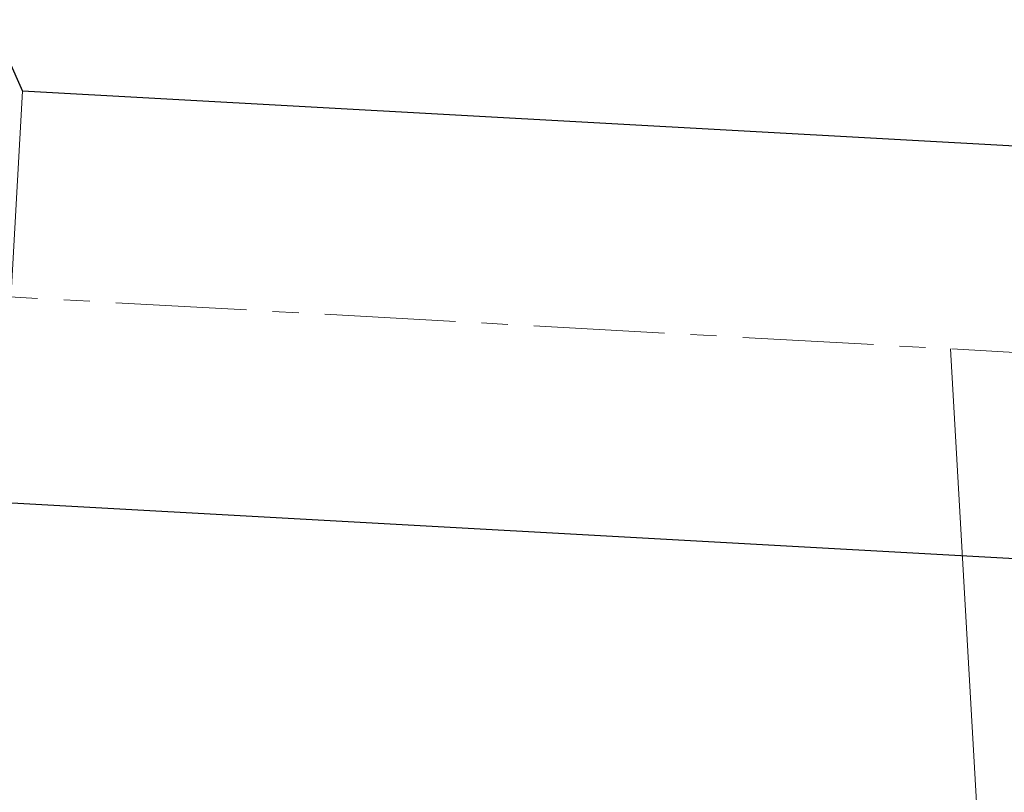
# Model space of a CAD drawing. Header units: millimetres. Extents: x -8866 to 77461, y -114325 to -28406.
# Tile 9 of 37: x 12854 to 12902, y -37552 to -37514. Entities that reach past the tile are written whole.
import ezdxf

# ---------------------------------------------------------------- set-up
doc = ezdxf.new("R2010")
doc.units = ezdxf.units.MM
doc.linetypes.add('CENTERX2', pattern=[20.32, 12.7, -2.54, 2.54, -2.54])
doc.linetypes.add('DASHDOT', pattern=[25.4, 12.7, -6.35, 0, -6.35])
for name, color, linetype, lineweight in [('0O', 7, 'Continuous', 18), ('5', 3, 'Continuous', 13), ('6', 2, 'Continuous', 25)]:
    doc.layers.add(name, color=color, linetype=linetype, lineweight=lineweight)

# ---------------------------------------------------------------- blocks, each defined once
blk = doc.blocks.new('r3')
at = {"color": 8, "linetype": 'Continuous', "lineweight": 18}
for p, q in [((10184.984, -37845.639), (10184.984, -37832.008)), ((10185.685, -37845.639), (10185.685, -37832.305)), ((10178.064, -37845.639), (10178.064, -37833.095)), ((10184.389, -37845.639), (10184.389, -37833.095)), ((10109.064, -37854.647), (10109.064, -37834.631)), ((10177.287, -37845.639), (10177.287, -37834.631)), ((10177.287, -37845.639), (10177.287, -37854.647)), ((10178.064, -37845.639), (10178.064, -37856.184)), ((10184.389, -37845.639), (10184.389, -37856.184)), ((10184.984, -37845.639), (10184.984, -37857.271)), ((10185.685, -37845.639), (10185.685, -37856.974))]:
    blk.add_line(p, q, dxfattribs=at)
at = {"color": 7, "linetype": 'CENTERX2', "lineweight": 18, "ltscale": 0.5}
blk.add_line((10104.876, -37844.639), (10192.752, -37844.639), dxfattribs=at)
at = {"layer": '6', "linetype": 'Continuous'}
for p, q in [((10184.389, -37833.095), (10184.521, -37832.153)), ((10184.984, -37832.008), (10184.687, -37832.008)), ((10185.056, -37832.831), (10184.984, -37832.008)), ((10185.529, -37832.836), (10185.614, -37832.349)), ((10185.685, -37832.305), (10187.728, -37832.882)), ((10185.112, -37832.882), (10185.473, -37832.882)), ((10187.728, -37832.882), (10188.008, -37832.882)), ((10178.064, -37833.095), (10177.287, -37834.631)), ((10184.389, -37833.095), (10178.064, -37833.095)), ((10188.064, -37832.938), (10188.064, -37832.994)), ((10188.064, -37832.994), (10188.064, -37845.639)), ((10109.064, -37834.631), (10108.064, -37835.131)), ((10109.064, -37834.631), (10177.287, -37834.631)), ((10108.064, -37854.147), (10108.064, -37835.131)), ((10188.064, -37856.285), (10188.064, -37845.639)), ((10109.064, -37854.647), (10108.064, -37854.147)), ((10109.064, -37854.647), (10177.287, -37854.647)), ((10178.064, -37856.184), (10177.287, -37854.647)), ((10184.389, -37856.184), (10178.064, -37856.184)), ((10184.389, -37856.184), (10184.521, -37857.126)), ((10188.064, -37856.341), (10188.064, -37856.285)), ((10185.056, -37856.448), (10184.984, -37857.271)), ((10185.112, -37856.397), (10185.473, -37856.397)), ((10185.529, -37856.443), (10185.614, -37856.93)), ((10185.685, -37856.974), (10187.728, -37856.397)), ((10187.728, -37856.397), (10188.008, -37856.397)), ((10184.984, -37857.271), (10184.687, -37857.271))]:
    blk.add_line(p, q, dxfattribs=at)
at = {"layer": '6', "linetype": 'Continuous', "extrusion": (0, 0, -1)}
for centre, radius, start, end in [((-10184.687, -37832.176), 0.168, 8.0001, 90), ((-10185.112, -37832.826), 0.056, 270, 354.9998), ((-10185.473, -37832.826), 0.056, 190, 269.9998), ((-10188.008, -37832.938), 0.056, 90, 180), ((-10188.008, -37856.341), 0.056, 180, 270), ((-10185.112, -37856.453), 0.056, 5.0002, 90), ((-10185.473, -37856.453), 0.056, 90.0002, 170), ((-10184.687, -37857.103), 0.168, 270, 351.9999)]:
    blk.add_arc(centre, radius, start, end, dxfattribs=at)
at = {"layer": '6', "linetype": 'Continuous'}
for centre, start, end in [((10185.67, -37832.359), 74.2285, 169.9996), ((10185.67, -37856.92), 190.0004, 285.7715)]:
    blk.add_arc(centre, 0.056, start, end, dxfattribs=at)
for p in [(10188.064, -37834.131), (10188.064, -37855.147)]:
    blk.add_point(p, dxfattribs=at)

msp = doc.modelspace()

# ---------------------------------------------------------------- linework, layer by layer
at = {"layer": '5'}
msp.add_line((12898.942, -37530.424), (12901.279, -37570.81), dxfattribs=at)

# ---------------------------------------------------------------- block references
at = {"layer": '0O', "linetype": 'DASHDOT', "xscale": -1, "rotation": 356.8280114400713}
msp.add_blockref('r3', (25109.102, -304.381), dxfattribs=at)

doc.saveas('drawing.dxf')
